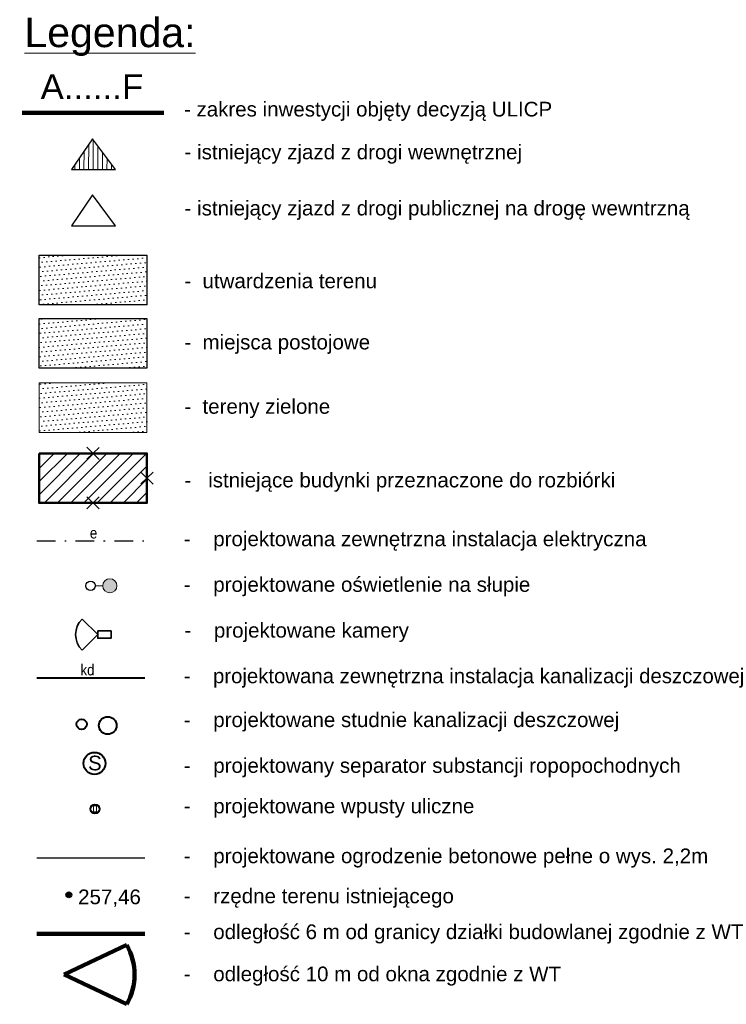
# Model space of a CAD drawing. Header units: metres. Extents: x 6555779 to 6555944, y 5573980 to 5574183.
# Tile 1 of 6: x 6555896 to 6555944, y 5573980 to 5574047. Entities that reach past the tile are written whole.
import ezdxf
from ezdxf.enums import TextEntityAlignment as Align

# ---------------------------------------------------------------- set-up
doc = ezdxf.new("R2010")
doc.units = ezdxf.units.M
doc.linetypes.add('DASHDOT', pattern=[25.4, 12.7, -6.35, 0, -6.35])
doc.linetypes.add('HIDDEN', pattern=[9.525, 6.35, -3.175])
for name, color, linetype, lineweight in [('!EE_KABEL_OSW', 1, 'Continuous', 30), ('-- wymiary', 250, 'Continuous', 18), ('__kd', 8, 'Continuous', 40), ('__MGB_JT_odległości', 6, 'Continuous', 90), ('__ogrodzenie', 7, 'FENCELINE1', 30), ('__opisy', 7, 'Continuous', 0), ('__szraf kostka', 251, 'Continuous', 5), ('__szraf zieleń', 3, 'Continuous', 5), ('__wpusty', 8, 'Continuous', 5), ('I-ee-teletechnika', 30, 'Continuous', 35), ('OPISY_KAMA', 7, 'Continuous', 0)]:
    doc.layers.add(name, color=color, linetype=linetype, lineweight=lineweight)
for name, color, linetype in [('312-budynek ewidencyjny', 251, 'Continuous'), ('__MGB_JT_punkty wysokościowe', 192, 'Continuous'), ('__miejsca postojowe', 7, 'Continuous'), ('przewód elektroenergetyczny podziemny', 7, 'Continuous'), ('przewód kanalizacyjny-Atr1', 7, 'Continuous')]:
    doc.layers.add(name, color=color, linetype=linetype)
doc.layers.add('__zakres inw.', color=7, linetype='Continuous', lineweight=0, true_color=0xf62c8b)
doc.styles.add('PIOTR', font='romans.shx', dxfattribs={"width": 0.7})
doc.styles.get("Standard").update_dxf_attribs({"font": 'arial.ttf'})
doc.styles.add('SUPX', font='txt', dxfattribs={"width": 0.9, "height": 0.75})
doc.linetypes.add('FENCELINE1', pattern='A,6.35,-2.54,[133,ltypeshp.shx,S=2.54,R=0,X=-2.54,Y=0],-2.54,25.4', length=36.83)

# ---------------------------------------------------------------- blocks, each defined once
blk = doc.blocks.new('wjazd')
at = {"layer": 'OPISY_KAMA', "lineweight": 5, "ltscale": 4}
h = blk.add_hatch(dxfattribs=at)
h.set_pattern_fill('LINE', color=6, scale=0.1, angle=90)
h.set_pattern_definition([(90, (-6554059.89814, -5572993.2684), (-0.3175, 2e-17), [])])
h.paths.add_polyline_path([(1656.293, 1286.896), (1654.732, 1288.999), (1653.303, 1286.896)])
at = {"layer": 'OPISY_KAMA', "color": 6, "lineweight": 30, "ltscale": 4}
for p, q in [((1654.732, 1288.999), (1653.303, 1286.896)), ((1656.293, 1286.896), (1654.732, 1288.999)), ((1653.303, 1286.896), (1656.293, 1286.896))]:
    blk.add_line(p, q, dxfattribs=at)
blk = doc.blocks.new('kropka')
at = {"layer": '__MGB_JT_punkty wysokościowe', "transparency": 33554687}
h = blk.add_hatch(color=256, dxfattribs=at)
h.dxf.hatch_style = 1
h.paths.add_polyline_path([(1542.787, 1241.793, 1), (1542.384, 1241.793, 1)])
at = {"layer": '__MGB_JT_punkty wysokościowe'}
blk.add_circle((1542.586, 1241.793), 0.201, dxfattribs=at)
blk = doc.blocks.new('*U468')
at = {"linetype": 'Continuous', "lineweight": 15}
h = blk.add_hatch(color=0, dxfattribs=at)
h.dxf.hatch_style = 1
edge = h.paths.add_edge_path()
edge.add_arc((1307, 0), 481, 0, 360)
at = {"color": 0, "linetype": 'Continuous', "lineweight": 15}
blk.add_line((826, 0), (322, 0), dxfattribs=at)
blk.add_circle((1307, 0), 481, dxfattribs=at)
at = {"color": 0, "linetype": 'Continuous', "lineweight": 25}
blk.add_ellipse((0, 0), major_axis=(322, 1), ratio=1, start_param=3.141543, end_param=9.424728, dxfattribs=at)
blk = doc.blocks.new('wpust')
at = {"layer": '__wpusty'}
for p, q in [((6549616.479, 5571710.122), (6549616.116, 5571709.953)), ((6549616.564, 5571709.941), (6549616.201, 5571709.772))]:
    blk.add_line(p, q, dxfattribs=at)
blk.add_lwpolyline([(6549616.286, 5571709.59), (6549616.032, 5571710.134), (6549616.394, 5571710.303), (6549616.648, 5571709.76)], close=True, dxfattribs=at)
blk = doc.blocks.new('kamera')
at = {"layer": 'I-ee-teletechnika'}
for q in [(1654.016, 1252.961), (1654.016, 1250.84)]:
    blk.add_line((1655.077, 1251.901), q, dxfattribs=at)
blk.add_lwpolyline([(1655.077, 1252.147), (1655.988, 1252.147), (1655.988, 1251.654), (1655.077, 1251.654)], close=True, dxfattribs=at)
blk.add_arc((1655.077, 1251.901), 1.5, 135, 225, dxfattribs=at)

msp = doc.modelspace()

# ---------------------------------------------------------------- hatches: boundary and pattern name
at = {"layer": '-- wymiary'}
h = msp.add_hatch(dxfattribs=at)
h.set_pattern_fill('ANSI31', color=1, scale=0.2)
h.set_pattern_definition([(45, (187.3142, -265.01954), (-0.449012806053, 0.449012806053), [])])
h.paths.add_polyline_path([(6555897.505, 5574013.99), (6555901.176, 5574013.99), (6555904.847, 5574013.99), (6555904.847, 5574015.678), (6555904.847, 5574017.355), (6555901.176, 5574017.366), (6555897.505, 5574017.355), (6555897.505, 5574015.678)])
at = {"layer": '__szraf kostka', "lineweight": 20}
h = msp.add_hatch(dxfattribs=at)
h.set_pattern_fill('DOTS', color=256, scale=0.2, angle=4.92804)
h.set_pattern_definition([(4.92804, (6556063.0839, 5574058.34678), (0.1308885, 0.32996366), [0, -0.3175])])
h.paths.add_polyline_path([(6555897.505, 5574027.48), (6555904.847, 5574027.48), (6555904.847, 5574030.856), (6555897.505, 5574030.856)])
at = {"layer": '__szraf kostka', "lineweight": 20, "true_color": 0xff8080}
h = msp.add_hatch(dxfattribs=at)
h.set_pattern_fill('DOTS', color=11, scale=0.2, angle=4.928)
h.set_pattern_definition([(4.928, (6556063.0839, 5574066.8988), (0.1308887, 0.3299636), [0, -0.3175])])
h.paths.add_polyline_path([(6555897.505, 5574023.166), (6555904.847, 5574023.166), (6555904.847, 5574026.542), (6555897.505, 5574026.542)])
at = {"layer": '__szraf zieleń', "lineweight": 20}
h = msp.add_hatch(dxfattribs=at)
h.set_pattern_fill('DOTS', color=256, scale=0.2, angle=4.92804)
h.set_pattern_definition([(4.92804, (6556063.0839, 5574058.01542), (0.1308885, 0.32996366), [0, -0.3175])])
h.paths.add_polyline_path([(6555897.505, 5574018.784), (6555904.847, 5574018.784), (6555904.847, 5574022.159), (6555897.505, 5574022.159)])

# ---------------------------------------------------------------- linework, layer by layer
at = {"layer": '-- wymiary', "color": 1, "linetype": 'ByBlock', "lineweight": 18}
for p, q in [((6555901.601, 5574016.95), (6555900.752, 5574017.782)), ((6555900.754, 5574016.962), (6555901.598, 5574017.77)), ((6555905.272, 5574015.262), (6555904.422, 5574016.094)), ((6555904.425, 5574015.274), (6555905.269, 5574016.082)), ((6555901.601, 5574013.574), (6555900.752, 5574014.406)), ((6555900.754, 5574013.586), (6555901.598, 5574014.394))]:
    msp.add_line(p, q, dxfattribs=at)
at = {"layer": '312-budynek ewidencyjny', "linetype": 'Continuous', "lineweight": 50, "flags": 128}
msp.add_lwpolyline([(6555897.505, 5574017.355), (6555904.847, 5574017.355), (6555904.847, 5574013.98), (6555897.505, 5574013.98)], close=True, dxfattribs=at)
at = {"layer": '__kd'}
msp.add_lwpolyline([(6555897.353, 5574002.059), (6555904.695, 5574002.059)], dxfattribs=at)
for centre, radius in [((6555900.404, 5573998.893), 0.35), ((6555902.179, 5573998.812), 0.6), ((6555901.277, 5573996.232), 0.75), ((6555901.31, 5573993.128), 0.31)]:
    msp.add_circle(centre, radius, dxfattribs=at)
at = {"layer": '__MGB_JT_odległości'}
msp.add_lwpolyline([(6555897.353, 5573984.62), (6555904.695, 5573984.62)], dxfattribs=at)
at = {"layer": '__MGB_JT_odległości', "color": 196}
for points in [[(6555899.224, 5573981.835), (6555903.479, 5573983.857)], [(6555899.224, 5573981.835), (6555903.479, 5573979.812)]]:
    msp.add_lwpolyline(points, dxfattribs=at)
msp.add_arc((6555899.851, 5573981.835), 4.154, 330.86179, 29.13819, dxfattribs=at)
at = {"layer": '__miejsca postojowe', "flags": 128}
for points in [[(6555897.505, 5574030.856), (6555904.847, 5574030.856), (6555904.847, 5574027.48), (6555897.505, 5574027.48)], [(6555897.505, 5574026.542), (6555904.847, 5574026.542), (6555904.847, 5574023.166), (6555897.505, 5574023.166)]]:
    msp.add_lwpolyline(points, close=True, dxfattribs=at)
at = {"layer": '__ogrodzenie', "ltscale": 0.07}
msp.add_lwpolyline([(6555897.353, 5573989.795), (6555904.695, 5573989.795)], dxfattribs=at)
at = {"layer": '__opisy', "lineweight": 15, "ltscale": 10}
for points in [[(6555897.505, 5574030.856), (6555904.847, 5574030.856), (6555904.847, 5574027.48), (6555897.505, 5574027.48)], [(6555897.505, 5574026.542), (6555904.847, 5574026.542), (6555904.847, 5574023.166), (6555897.505, 5574023.166)]]:
    msp.add_lwpolyline(points, close=True, dxfattribs=at)
at = {"layer": '__szraf zieleń'}
msp.add_lwpolyline([(6555897.505, 5574022.159), (6555904.847, 5574022.159), (6555904.847, 5574018.784), (6555897.505, 5574018.784)], close=True, dxfattribs=at)
at = {"layer": '__szraf zieleń', "flags": 128}
msp.add_lwpolyline([(6555897.505, 5574022.159), (6555904.847, 5574022.159), (6555904.847, 5574018.784), (6555897.505, 5574018.784)], close=True, dxfattribs=at)
at = {"layer": '__zakres inw.', "linetype": 'HIDDEN', "ltscale": 0.3, "const_width": 0.3}
msp.add_lwpolyline([(6555896.336, 5574040.558), (6555906.016, 5574040.558)], dxfattribs=at)
at = {"layer": 'OPISY_KAMA', "color": 6, "lineweight": 30, "ltscale": 4}
for p, q in [((6555901.151, 5574034.977), (6555899.722, 5574032.874)), ((6555902.712, 5574032.874), (6555901.151, 5574034.977)), ((6555899.722, 5574032.874), (6555902.712, 5574032.874))]:
    msp.add_line(p, q, dxfattribs=at)
at = {"layer": 'przewód elektroenergetyczny podziemny', "color": 1, "linetype": 'DASHDOT', "lineweight": 30, "ltscale": 0.1}
msp.add_lwpolyline([(6555897.353, 5574011.395), (6555904.695, 5574011.395)], dxfattribs=at)

# ---------------------------------------------------------------- block references
at = {"layer": '!EE_KABEL_OSW', "xscale": 0.001, "yscale": 0.001, "zscale": 0.001}
msp.add_blockref('*U468', (6555901.015, 5574008.336), dxfattribs=at)
at = {"layer": '__MGB_JT_odległości'}
msp.add_blockref('wjazd', (6554246.419, 5572749.803), dxfattribs=at)
at = {"layer": '__MGB_JT_punkty wysokościowe'}
msp.add_blockref('kropka', (6554356.945, 5572745.485), dxfattribs=at)
at = {"layer": '__wpusty', "rotation": 244.9464372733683}
msp.add_blockref('wpust', (4281956.17, 13866797.203), dxfattribs=at)
at = {"layer": 'I-ee-teletechnika'}
msp.add_blockref('kamera', (6554246.419, 5572753.108), dxfattribs=at)

# ---------------------------------------------------------------- texts
at = {"layer": '__kd', "lineweight": 5, "style": 'SUPX', "width": 0.9}
msp.add_text('kd', height=0.75, rotation=0.13601, dxfattribs=at).set_placement((6555900.801, 5574002.603), align=Align.MIDDLE_CENTER)
at = {"layer": '__kd', "color": 0, "lineweight": 5, "insert": (6555900.855, 5573996.768), "char_height": 1, "width": 0.93179, "attachment_point": 1, "rotation": 358.55508}
msp.add_mtext('S', dxfattribs=at)
at = {"layer": '__MGB_JT_punkty wysokościowe', "insert": (6555900.163, 5573987.635), "char_height": 1, "width": 7.57804, "attachment_point": 1}
msp.add_mtext('257,46', dxfattribs=at)
at = {"layer": '__opisy', "color": 0, "lineweight": 15, "ltscale": 10, "attachment_point": 4, "style": 'PIOTR'}
for s, insert, char_height, width in [('{\\fArial|b0|i0|c0|p34;\\L\\W1;Legenda:}', (6555896.506, 5574045.742), 2, 44.21481), ('{\\W1;\\fArial|b0|i0|c238|p34;- \\C256;zakres inwestycji objęty decyzją ULICP}', (6555907.369, 5574040.666), 1, 25.07708), ('{\\W1;\\fArial|b0|i0|c238|p34;-  utwardzenia terenu}', (6555907.391, 5574029.106), 1, 19.33561), ('{\\W1;\\fArial|b0|i0|c238|p34;-  miejsca postojowe}', (6555907.391, 5574024.791), 1, 19.33561), ('{\\W1;\\fArial|b0|i0|c238|p34;-  tereny zielone}', (6555907.391, 5574020.409), 1, 9.93929), ('{\\W1;\\fArial|b0|i0|c238|p34;-   istniejące budynki przeznaczone do rozbiórki}', (6555907.391, 5574015.389), 1, 44.21481), ('{\\W1;\\fArial|b0|i0|c238|p34;-    projektowane kamery}', (6555907.391, 5574005.152), 1, 15.29536), ('\\A1;{\\W1;\\fArial|b0|i0|c238|p34;-   \\C256; projektowany\\C0; separator substancji ropopochodnych}', (6555907.348, 5573995.937), 1, 34.58908), ('\\A1;{\\W1;\\fArial|b0|i0|c238|p34;-   \\C256; projektowane\\C0; ogrodzenie betonowe pełne o wys. 2,2m}', (6555907.348, 5573989.78), 1, 35.72237)]:
    msp.add_mtext(s, dxfattribs=dict(at, insert=insert, char_height=char_height, width=width))
at = {"layer": '__opisy', "lineweight": 15, "ltscale": 10, "char_height": 1, "width": 50.70753, "attachment_point": 4, "style": 'PIOTR'}
for s, insert in [('{\\W1;\\fArial|b0|i0|c238|p34;- istniejący zjazd z drogi wewnętrznej}', (6555907.412, 5574037.747)), ('{\\W1;\\fArial|b0|i0|c238|p34;- istniejący zjazd z drogi publicznej na drogę wewntrzną}', (6555907.412, 5574033.922))]:
    msp.add_mtext(s, dxfattribs=dict(at, insert=insert))
at = {"layer": '__opisy', "color": 0, "lineweight": 15, "ltscale": 10, "char_height": 1, "attachment_point": 4, "style": 'PIOTR'}
for s, insert in [('\\A1;{\\W1;\\fArial|b0|i0|c238|p34;-   \\C256; projektowana\\C0; zewnętrzna instalacja elektryczna}', (6555907.348, 5574011.38)), ('\\A1;{\\W1;\\fArial|b0|i0|c238|p34;-   \\C256; projektowane oświetlenie na słupie }', (6555907.348, 5574008.273)), ('\\A1;{\\W1;\\fArial|b0|i0|c238|p34;-   \\C256; projektowana\\C0; zewnętrzna instalacja kanalizacji deszczowej}', (6555907.348, 5574002.044)), ('\\A1;{\\W1;\\fArial|b0|i0|c238|p34;-   \\C256; projektowane\\C0; studnie kanalizacji deszczowej}', (6555907.348, 5573999.054)), ('\\A1;{\\W1;\\fArial|b0|i0|c238|p34;-   \\C256; projektowane\\C0; wpusty uliczne}', (6555907.348, 5573993.177)), ('\\A1;{\\W1;\\fArial|b0|i0|c238|p34;-   \\C256; rzędne terenu istniejącego}', (6555907.348, 5573987.047)), ('\\A1;{\\W1;\\fArial|b0|i0|c238|p34;-   \\C256; \\C0;odległość 6 m od granicy działki budowlanej zgodnie z WT}', (6555907.348, 5573984.605)), ('\\A1;{\\W1;\\fArial|b0|i0|c238|p34;-   \\C256; \\C0;odległość 10 m od okna zgodnie z WT}', (6555907.348, 5573981.733))]:
    msp.add_mtext(s, dxfattribs=dict(at, insert=insert))
at = {"layer": '__zakres inw.', "ltscale": 8, "insert": (6555897.607, 5574043.198), "char_height": 1.7, "width": 7.57804, "attachment_point": 1}
msp.add_mtext('A......F', dxfattribs=at)
at = {"layer": 'przewód kanalizacyjny-Atr1', "color": 1, "style": 'SUPX', "width": 0.9}
msp.add_text('e', height=0.75, rotation=0.09535, dxfattribs=at).set_placement((6555901.215, 5574011.932), align=Align.MIDDLE_CENTER)

doc.saveas('drawing.dxf')
